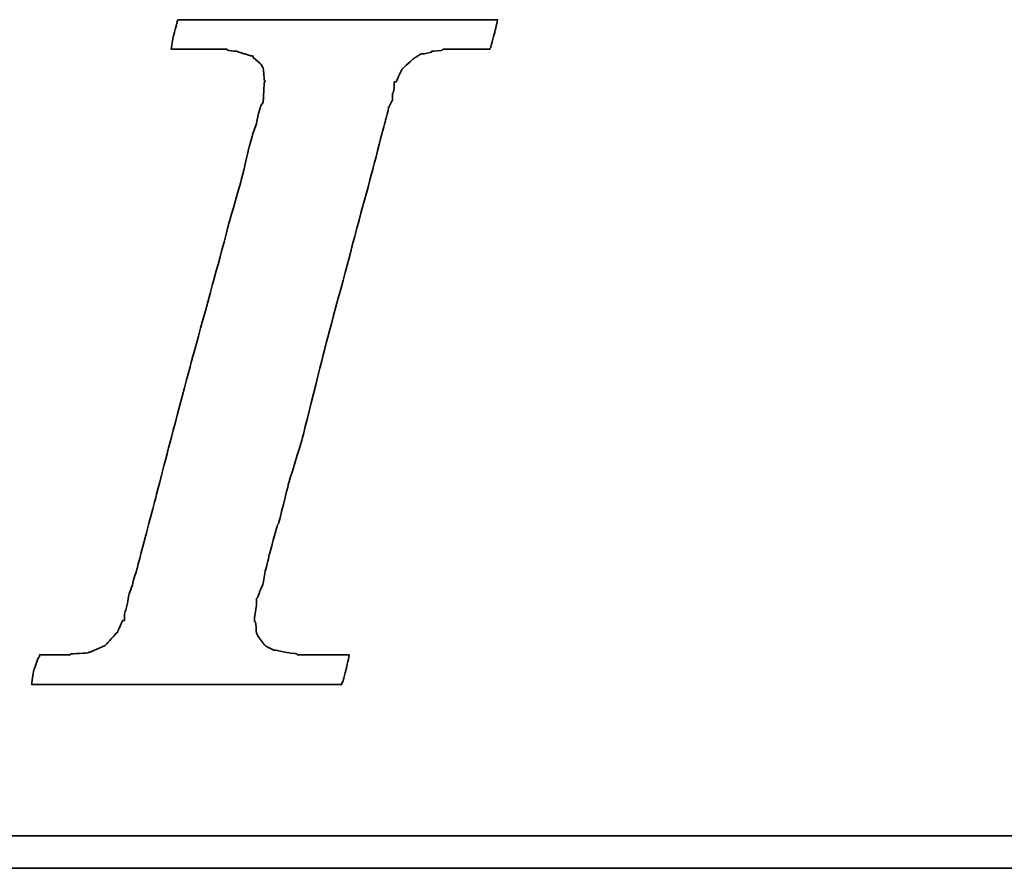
# Model space of a CAD drawing. Header units: millimetres. Extents: x 22 to 201, y 10 to 145.
# Tile 30 of 73: x 177.4 to 178.61, y 89.37 to 90.41. Entities that reach past the tile are written whole.
import ezdxf

# ---------------------------------------------------------------- set-up
doc = ezdxf.new("R2010")
doc.units = ezdxf.units.MM
doc.header["$LTSCALE"] = 0.1
doc.layers.add('DIM', color=4, linetype='CONTINUOUS')
doc.layers.add('layer 1', color=7, linetype='CONTINUOUS')

# ---------------------------------------------------------------- blocks, each defined once
blk = doc.blocks.new('TBI MOTION logo(完整正式版)')
at = {"layer": 'layer 1', "color": 22, "lineweight": 35}
for points, knots in [([(-40.59125, -7.94375), (-40.59125, -7.94375), (-40.97375, -7.94375), (-40.97375, -7.94375), (-40.97375, -7.94375), (-40.97375, -7.94375), (-41.38125, -7.94375), (-41.38125, -7.94375), (-41.38125, -7.94375), (-41.38125, -7.94375), (-41.54875, -7.94375), (-41.54875, -7.94375), (-41.54875, -7.94375), (-41.54875, -7.94375), (-41.59875, -7.94375), (-41.59875, -7.94375), (-41.59875, -7.94375), (-41.59875, -7.94375), (-41.88375, -7.94375), (-41.88375, -7.94375), (-41.88375, -7.94375), (-41.88375, -7.94375), (-41.90875, -7.91875), (-41.90875, -7.91875), (-41.90875, -7.91875), (-41.90875, -7.91875), (-42.19875, -7.87125), (-42.19875, -7.87125), (-42.19875, -7.87125), (-42.19875, -7.87125), (-42.43875, -7.82375), (-42.43875, -7.82375), (-42.43875, -7.82375), (-42.43875, -7.82375), (-42.45875, -7.82375), (-42.45875, -7.82375), (-42.45875, -7.82375), (-42.45875, -7.82375), (-42.48625, -7.82375), (-42.48625, -7.82375), (-42.48625, -7.82375), (-42.48625, -7.82375), (-42.67625, -7.72375), (-42.67625, -7.72375), (-42.67625, -7.72375), (-42.67625, -7.72375), (-42.70125, -7.70375), (-42.70125, -7.70375), (-42.70125, -7.70375), (-42.70125, -7.70375), (-42.72375, -7.67875), (-42.72375, -7.67875), (-42.72375, -7.67875), (-42.72375, -7.67875), (-42.86875, -7.48875), (-42.86875, -7.48875), (-42.86875, -7.48875), (-42.86875, -7.48875), (-42.89375, -7.43875), (-42.89375, -7.43875), (-42.89375, -7.43875), (-42.89375, -7.43875), (-42.91875, -7.38875), (-42.91875, -7.38875), (-42.91875, -7.38875), (-42.91875, -7.38875), (-42.93875, -7.12875), (-42.93875, -7.12875), (-42.93875, -7.12875), (-42.93875, -7.12875), (-42.96375, -7.10375), (-42.96375, -7.10375), (-42.96375, -7.10375), (-42.96375, -7.10375), (-42.96375, -7.05375), (-42.96375, -7.05375), (-42.96375, -7.05375), (-42.96375, -7.05375), (-42.96375, -7.00875), (-42.96375, -7.00875), (-42.96375, -7.00875), (-42.96375, -7.00875), (-42.91875, -6.69625), (-42.91875, -6.69625), (-42.91875, -6.69625), (-42.91875, -6.69625), (-42.91875, -6.62375), (-42.91875, -6.62375), (-42.91875, -6.62375), (-42.91875, -6.62375), (-42.91875, -6.59625), (-42.91875, -6.59625), (-42.91875, -6.59625), (-42.91875, -6.59625), (-42.91875, -6.57375), (-42.91875, -6.57375), (-42.91875, -6.57375), (-42.91875, -6.57375), (-42.91875, -6.52875), (-42.91875, -6.52875), (-42.91875, -6.52875), (-42.91875, -6.52875), (-42.89375, -6.50375), (-42.89375, -6.50375), (-42.89375, -6.50375), (-42.89375, -6.50375), (-42.84375, -6.38375), (-42.84375, -6.38375), (-42.84375, -6.38375), (-42.84375, -6.38375), (-42.84375, -6.35875), (-42.84375, -6.35875), (-42.84375, -6.35875), (-42.84375, -6.35875), (-42.74625, -6.14375), (-42.74625, -6.14375), (-42.74625, -6.14375), (-42.74625, -6.14375), (-42.70125, -5.85375), (-42.70125, -5.85375), (-42.70125, -5.85375), (-42.70125, -5.85375), (-42.60375, -5.47125), (-42.60375, -5.47125), (-42.60375, -5.47125), (-42.60375, -5.47125), (-42.60375, -5.44875), (-42.60375, -5.44875), (-42.60375, -5.44875), (-42.60375, -5.44875), (-42.38875, -4.67875), (-42.38875, -4.67875), (-42.38875, -4.67875), (-42.38875, -4.67875), (-42.36375, -4.65375), (-42.36375, -4.65375), (-42.36375, -4.65375), (-42.36375, -4.65375), (-42.12375, -3.69625), (-42.12375, -3.69625), (-42.12375, -3.69625), (-42.12375, -3.69625), (-42.12375, -3.67374), (-42.12375, -3.67374), (-42.12375, -3.67374), (-42.12375, -3.67374), (-41.78875, -2.59374), (-41.78875, -2.59374), (-41.78875, -2.59374), (-41.78875, -2.59374), (-41.18875, -0.19375), (-41.18875, -0.19375), (-41.18875, -0.19375), (-41.18875, -0.19375), (-40.54375, 2.20624), (-40.54375, 2.20624), (-40.54375, 2.20624), (-40.54375, 2.20624), (-40.25375, 3.30875), (-40.25375, 3.30875), (-40.25375, 3.30875), (-40.25375, 3.30875), (-39.98875, 4.27125), (-39.98875, 4.27125), (-39.98875, 4.27125), (-39.98875, 4.27125), (-39.77375, 5.13125), (-39.77375, 5.13125), (-39.77375, 5.13125), (-39.77375, 5.13125), (-39.67875, 5.47125), (-39.67875, 5.47125), (-39.67875, 5.47125), (-39.67875, 5.47125), (-39.60375, 5.75625), (-39.60375, 5.75625), (-39.60375, 5.75625), (-39.60375, 5.75625), (-39.60375, 5.78125), (-39.60375, 5.78125), (-39.60375, 5.78125), (-39.60375, 5.78125), (-39.50875, 5.97125), (-39.50875, 5.97125), (-39.50875, 5.97125), (-39.50875, 5.97125), (-39.50875, 6.13875), (-39.50875, 6.13875), (-39.50875, 6.13875), (-39.50875, 6.13875), (-39.48625, 6.16625), (-39.48625, 6.16625), (-39.48625, 6.16625), (-39.48625, 6.16625), (-39.46125, 6.28625), (-39.46125, 6.28625), (-39.46125, 6.28625), (-39.46125, 6.28625), (-39.46125, 6.42625), (-39.46125, 6.42625), (-39.46125, 6.42625), (-39.46125, 6.42625), (-39.41375, 6.42625), (-39.41375, 6.42625), (-39.41375, 6.42625), (-39.41375, 6.42625), (-39.29375, 6.69125), (-39.29375, 6.69125), (-39.29375, 6.69125), (-39.29375, 6.69125), (-39.26875, 6.74125), (-39.26875, 6.74125), (-39.26875, 6.74125), (-39.26875, 6.74125), (-39.24375, 6.76625), (-39.24375, 6.76625), (-39.24375, 6.76625), (-39.24375, 6.76625), (-38.98375, 7.00624), (-38.98375, 7.00624), (-38.98375, 7.00624), (-38.98375, 7.00624), (-38.95625, 7.02624), (-38.95625, 7.02624), (-38.95625, 7.02624), (-38.95625, 7.02624), (-38.78875, 7.12624), (-38.78875, 7.12624), (-38.78875, 7.12624), (-38.78875, 7.12624), (-38.76375, 7.12624), (-38.76375, 7.12624), (-38.76375, 7.12624), (-38.76375, 7.12624), (-38.74375, 7.12624), (-38.74375, 7.12624), (-38.74375, 7.12624), (-38.74375, 7.12624), (-38.52875, 7.17125), (-38.52875, 7.17125), (-38.52875, 7.17125), (-38.52875, 7.17125), (-38.52875, 7.19624), (-38.52875, 7.19624), (-38.52875, 7.19624), (-38.52875, 7.19624), (-38.50375, 7.19624), (-38.50375, 7.19624), (-38.50375, 7.19624), (-38.50375, 7.19624), (-38.26125, 7.21875), (-38.26125, 7.21875), (-38.26125, 7.21875), (-38.26125, 7.21875), (-38.23875, 7.24624), (-38.23875, 7.24624), (-38.23875, 7.24624), (-38.23875, 7.24624), (-38.21625, 7.24624), (-38.21625, 7.24624), (-38.21625, 7.24624), (-38.21625, 7.24624), (-38.18875, 7.24624), (-38.18875, 7.24624), (-38.18875, 7.24624), (-38.18875, 7.24624), (-37.90375, 7.24624), (-37.90375, 7.24624), (-37.90375, 7.24624), (-37.90375, 7.24624), (-37.85375, 7.24624), (-37.85375, 7.24624), (-37.85375, 7.24624), (-37.85375, 7.24624), (-37.75875, 7.24624), (-37.75875, 7.24624), (-37.75875, 7.24624), (-37.75875, 7.24624), (-37.42375, 7.24624), (-37.42375, 7.24624), (-37.42375, 7.24624), (-37.42375, 7.24624), (-37.08875, 7.24624), (-37.08875, 7.24624), (-37.08875, 7.24624), (-37.08875, 7.24624), (-37.06375, 7.24624), (-37.06375, 7.24624), (-37.06375, 7.24624), (-37.06375, 7.24624), (-37.06375, 7.26624), (-37.06375, 7.26624), (-37.06375, 7.26624), (-37.06375, 7.26624), (-37.03875, 7.29125), (-37.03875, 7.29125), (-37.03875, 7.29125), (-37.03875, 7.29125), (-37.03875, 7.31625), (-37.03875, 7.31625), (-37.03875, 7.31625), (-37.03875, 7.31625), (-36.94125, 7.67625), (-36.94125, 7.67625), (-36.94125, 7.67625), (-36.94125, 7.67625), (-36.86875, 7.98625), (-36.86875, 7.98625), (-36.86875, 7.98625), (-36.86875, 7.98625), (-36.98875, 7.98625), (-36.98875, 7.98625), (-36.98875, 7.98625), (-36.98875, 7.98625), (-37.42375, 7.98625), (-37.42375, 7.98625), (-37.42375, 7.98625), (-37.42375, 7.98625), (-37.94875, 7.98625), (-37.94875, 7.98625), (-37.94875, 7.98625), (-37.94875, 7.98625), (-38.57375, 7.98625), (-38.57375, 7.98625), (-38.57375, 7.98625), (-38.57375, 7.98625), (-39.29375, 7.98625), (-39.29375, 7.98625), (-39.29375, 7.98625), (-39.29375, 7.98625), (-40.82875, 7.98625), (-40.82875, 7.98625), (-40.82875, 7.98625), (-40.82875, 7.98625), (-42.36375, 7.98625), (-42.36375, 7.98625), (-42.36375, 7.98625), (-42.36375, 7.98625), (-43.08375, 7.98625), (-43.08375, 7.98625), (-43.08375, 7.98625), (-43.08375, 7.98625), (-43.70875, 7.98625), (-43.70875, 7.98625), (-43.70875, 7.98625), (-43.70875, 7.98625), (-44.23375, 7.98625), (-44.23375, 7.98625), (-44.23375, 7.98625), (-44.23375, 7.98625), (-44.66875, 7.98625), (-44.66875, 7.98625), (-44.66875, 7.98625), (-44.66875, 7.98625), (-44.88375, 7.98625), (-44.88375, 7.98625), (-44.88375, 7.98625), (-44.88375, 7.98625), (-44.90875, 7.94125), (-44.90875, 7.94125), (-44.90875, 7.94125), (-44.90875, 7.94125), (-44.90875, 7.91625), (-44.90875, 7.91625), (-44.90875, 7.91625), (-44.90875, 7.91625), (-45.00375, 7.55625), (-45.00375, 7.55625), (-45.00375, 7.55625), (-45.00375, 7.55625), (-45.05375, 7.24624), (-45.05375, 7.24624), (-45.05375, 7.24624), (-45.05375, 7.24624), (-44.61875, 7.24624), (-44.61875, 7.24624), (-44.61875, 7.24624), (-44.61875, 7.24624), (-44.11375, 7.24624), (-44.11375, 7.24624), (-44.11375, 7.24624), (-44.11375, 7.24624), (-43.99375, 7.24624), (-43.99375, 7.24624), (-43.99375, 7.24624), (-43.99375, 7.24624), (-43.94625, 7.24624), (-43.94625, 7.24624), (-43.94625, 7.24624), (-43.94625, 7.24624), (-43.92374, 7.24624), (-43.92374, 7.24624), (-43.92374, 7.24624), (-43.92374, 7.24624), (-43.65875, 7.24624), (-43.65875, 7.24624), (-43.65875, 7.24624), (-43.65875, 7.24624), (-43.63875, 7.21875), (-43.63875, 7.21875), (-43.63875, 7.21875), (-43.63875, 7.21875), (-43.46875, 7.19624), (-43.46875, 7.19624), (-43.46875, 7.19624), (-43.46875, 7.19624), (-43.39875, 7.19624), (-43.39875, 7.19624), (-43.39875, 7.19624), (-43.39875, 7.19624), (-43.37125, 7.17125), (-43.37125, 7.17125), (-43.37125, 7.17125), (-43.37125, 7.17125), (-43.34875, 7.17125), (-43.34875, 7.17125), (-43.34875, 7.17125), (-43.34875, 7.17125), (-43.20375, 7.12624), (-43.20375, 7.12624), (-43.20375, 7.12624), (-43.20375, 7.12624), (-43.05875, 7.07624), (-43.05875, 7.07624), (-43.05875, 7.07624), (-43.05875, 7.07624), (-43.01375, 7.07624), (-43.01375, 7.07624), (-43.01375, 7.07624), (-43.01375, 7.07624), (-42.98875, 7.02624), (-42.98875, 7.02624), (-42.98875, 7.02624), (-42.98875, 7.02624), (-42.79875, 6.86125), (-42.79875, 6.86125), (-42.79875, 6.86125), (-42.79875, 6.86125), (-42.77375, 6.81125), (-42.77375, 6.81125), (-42.77375, 6.81125), (-42.77375, 6.81125), (-42.74625, 6.76625), (-42.74625, 6.76625), (-42.74625, 6.76625), (-42.74625, 6.76625), (-42.72375, 6.47625), (-42.72375, 6.47625), (-42.72375, 6.47625), (-42.72375, 6.47625), (-42.70125, 6.45124), (-42.70125, 6.45124), (-42.70125, 6.45124), (-42.70125, 6.45124), (-42.70125, 6.42625), (-42.70125, 6.42625), (-42.70125, 6.42625), (-42.70125, 6.42625), (-42.72375, 6.40625), (-42.72375, 6.40625), (-42.72375, 6.40625), (-42.72375, 6.40625), (-42.74625, 5.97125), (-42.74625, 5.97125), (-42.74625, 5.97125), (-42.74625, 5.97125), (-42.74625, 5.94625), (-42.74625, 5.94625), (-42.74625, 5.94625), (-42.74625, 5.94625), (-42.74625, 5.92625), (-42.74625, 5.92625), (-42.74625, 5.92625), (-42.74625, 5.92625), (-42.77375, 5.87625), (-42.77375, 5.87625), (-42.77375, 5.87625), (-42.77375, 5.87625), (-42.81875, 5.80625), (-42.81875, 5.80625), (-42.81875, 5.80625), (-42.81875, 5.80625), (-42.86875, 5.63625), (-42.86875, 5.63625), (-42.86875, 5.63625), (-42.86875, 5.63625), (-42.91875, 5.39625), (-42.91875, 5.39625), (-42.91875, 5.39625), (-42.91875, 5.39625), (-42.91875, 5.37124), (-42.91875, 5.37124), (-42.91875, 5.37124), (-42.91875, 5.37124), (-43.01375, 5.10874), (-43.01375, 5.10874), (-43.01375, 5.10874), (-43.01375, 5.10874), (-43.10875, 4.77124), (-43.10875, 4.77124), (-43.10875, 4.77124), (-43.10875, 4.77124), (-43.29875, 3.95625), (-43.29875, 3.95625), (-43.29875, 3.95625), (-43.29875, 3.95625), (-43.58875, 2.95125), (-43.58875, 2.95125), (-43.58875, 2.95125), (-43.58875, 2.95125), (-43.87375, 1.87125), (-43.87375, 1.87125), (-43.87375, 1.87125), (-43.87375, 1.87125), (-44.52625, -0.50374), (-44.52625, -0.50374), (-44.52625, -0.50374), (-44.52625, -0.50374), (-45.14875, -2.85375), (-45.14875, -2.85375), (-45.14875, -2.85375), (-45.14875, -2.85375), (-45.43375, -3.95875), (-45.43375, -3.95875), (-45.43375, -3.95875), (-45.43375, -3.95875), (-45.69875, -4.96875), (-45.69875, -4.96875), (-45.69875, -4.96875), (-45.69875, -4.96875), (-45.91375, -5.78375), (-45.91375, -5.78375), (-45.91375, -5.78375), (-45.91375, -5.78375), (-46.01375, -6.11875), (-46.01375, -6.11875), (-46.01375, -6.11875), (-46.01375, -6.11875), (-46.01375, -6.14375), (-46.01375, -6.14375), (-46.01375, -6.14375), (-46.01375, -6.14375), (-46.10875, -6.40875), (-46.10875, -6.40875), (-46.10875, -6.40875), (-46.10875, -6.40875), (-46.15375, -6.64875), (-46.15375, -6.64875), (-46.15375, -6.64875), (-46.15375, -6.64875), (-46.20375, -6.83875), (-46.20375, -6.83875), (-46.20375, -6.83875), (-46.20375, -6.83875), (-46.22875, -6.93375), (-46.22875, -6.93375), (-46.22875, -6.93375), (-46.22875, -6.93375), (-46.22875, -7.07875), (-46.22875, -7.07875), (-46.22875, -7.07875), (-46.22875, -7.07875), (-46.27375, -7.07875), (-46.27375, -7.07875), (-46.27375, -7.07875), (-46.27375, -7.07875), (-46.39375, -7.34375), (-46.39375, -7.34375), (-46.39375, -7.34375), (-46.39375, -7.34375), (-46.39375, -7.36875), (-46.39375, -7.36875), (-46.39375, -7.36875), (-46.39375, -7.36875), (-46.42125, -7.38875), (-46.42125, -7.38875), (-46.42125, -7.38875), (-46.42125, -7.38875), (-46.68375, -7.67875), (-46.68375, -7.67875), (-46.68375, -7.67875), (-46.68375, -7.67875), (-46.70875, -7.70375), (-46.70875, -7.70375), (-46.70875, -7.70375), (-46.70875, -7.70375), (-46.75375, -7.72375), (-46.75375, -7.72375), (-46.75375, -7.72375), (-46.75375, -7.72375), (-47.08875, -7.87125), (-47.08875, -7.87125), (-47.08875, -7.87125), (-47.08875, -7.87125), (-47.11625, -7.87125), (-47.11625, -7.87125), (-47.11625, -7.87125), (-47.11625, -7.87125), (-47.13875, -7.89375), (-47.13875, -7.89375), (-47.13875, -7.89375), (-47.13875, -7.89375), (-47.56875, -7.91875), (-47.56875, -7.91875), (-47.56875, -7.91875), (-47.56875, -7.91875), (-47.59625, -7.94375), (-47.59625, -7.94375), (-47.59625, -7.94375), (-47.59625, -7.94375), (-47.64375, -7.94375), (-47.64375, -7.94375), (-47.64375, -7.94375), (-47.64375, -7.94375), (-47.73625, -7.94375), (-47.73625, -7.94375), (-47.73625, -7.94375), (-47.73625, -7.94375), (-48.07375, -7.94375), (-48.07375, -7.94375), (-48.07375, -7.94375), (-48.07375, -7.94375), (-48.36125, -7.94375), (-48.36125, -7.94375), (-48.36125, -7.94375), (-48.36125, -7.94375), (-48.36125, -7.96625), (-48.36125, -7.96625), (-48.36125, -7.96625), (-48.36125, -7.96625), (-48.36125, -7.99125), (-48.36125, -7.99125), (-48.36125, -7.99125), (-48.36125, -7.99125), (-48.38875, -8.01375), (-48.38875, -8.01375), (-48.38875, -8.01375), (-48.38875, -8.01375), (-48.50875, -8.34875), (-48.50875, -8.34875), (-48.50875, -8.34875), (-48.50875, -8.34875), (-48.55375, -8.68625), (-48.55375, -8.68625), (-48.55375, -8.68625), (-48.55375, -8.68625), (-48.45875, -8.68625), (-48.45875, -8.68625), (-48.45875, -8.68625), (-48.45875, -8.68625), (-48.07375, -8.68625), (-48.07375, -8.68625), (-48.07375, -8.68625), (-48.07375, -8.68625), (-47.52375, -8.68625), (-47.52375, -8.68625), (-47.52375, -8.68625), (-47.52375, -8.68625), (-46.92375, -8.68625), (-46.92375, -8.68625), (-46.92375, -8.68625), (-46.92375, -8.68625), (-46.25375, -8.68625), (-46.25375, -8.68625), (-46.25375, -8.68625), (-46.25375, -8.68625), (-46.20375, -8.68625), (-46.20375, -8.68625), (-46.20375, -8.68625), (-46.20375, -8.68625), (-44.71375, -8.68625), (-44.71375, -8.68625), (-44.71375, -8.68625), (-44.71375, -8.68625), (-43.22875, -8.68625), (-43.22875, -8.68625), (-43.22875, -8.68625), (-43.22875, -8.68625), (-42.55875, -8.68625), (-42.55875, -8.68625), (-42.55875, -8.68625), (-42.55875, -8.68625), (-42.50875, -8.68625), (-42.50875, -8.68625), (-42.50875, -8.68625), (-42.50875, -8.68625), (-41.93375, -8.68625), (-41.93375, -8.68625), (-41.93375, -8.68625), (-41.93375, -8.68625), (-41.38125, -8.68625), (-41.38125, -8.68625), (-41.38125, -8.68625), (-41.38125, -8.68625), (-40.97375, -8.68625), (-40.97375, -8.68625), (-40.97375, -8.68625), (-40.97375, -8.68625), (-40.78125, -8.68625), (-40.78125, -8.68625), (-40.78125, -8.68625), (-40.78125, -8.68625), (-40.78125, -8.63875), (-40.78125, -8.63875), (-40.78125, -8.63875), (-40.78125, -8.63875), (-40.75875, -8.63875), (-40.75875, -8.63875), (-40.75875, -8.63875), (-40.75875, -8.63875), (-40.66375, -8.27875), (-40.66375, -8.27875), (-40.66375, -8.27875), (-40.66375, -8.27875), (-40.59125, -7.94375), (-40.59125, -7.94375)], [0, 0, 0, 0, 0.00558659, 0.00558659, 0.00558659, 0.0055866, 0.01117318, 0.01117318, 0.01117318, 0.01117319, 0.01675978, 0.01675978, 0.01675978, 0.01675979, 0.02234637, 0.02234637, 0.02234637, 0.02234638, 0.02793296, 0.02793296, 0.02793296, 0.02793297, 0.03351955, 0.03351955, 0.03351955, 0.03351956, 0.03910615, 0.03910615, 0.03910615, 0.03910616, 0.04469274, 0.04469274, 0.04469274, 0.04469275, 0.05027933, 0.05027933, 0.05027933, 0.05027934, 0.05586592, 0.05586592, 0.05586592, 0.05586593, 0.06145251, 0.06145251, 0.06145251, 0.06145252, 0.06703911, 0.06703911, 0.06703911, 0.06703912, 0.0726257, 0.0726257, 0.0726257, 0.07262571, 0.07821229, 0.07821229, 0.07821229, 0.0782123, 0.08379888, 0.08379888, 0.08379888, 0.08379889, 0.08938547, 0.08938547, 0.08938547, 0.08938548, 0.09497207, 0.09497207, 0.09497207, 0.09497208, 0.10055866, 0.10055866, 0.10055866, 0.10055867, 0.10614525, 0.10614525, 0.10614525, 0.10614526, 0.11173184, 0.11173184, 0.11173184, 0.11173185, 0.11731844, 0.11731844, 0.11731844, 0.11731845, 0.12290503, 0.12290503, 0.12290503, 0.12290504, 0.12849162, 0.12849162, 0.12849162, 0.12849163, 0.13407821, 0.13407821, 0.13407821, 0.13407822, 0.1396648, 0.1396648, 0.1396648, 0.13966481, 0.1452514, 0.1452514, 0.1452514, 0.14525141, 0.15083799, 0.15083799, 0.15083799, 0.150838, 0.15642458, 0.15642458, 0.15642458, 0.15642459, 0.16201117, 0.16201117, 0.16201117, 0.16201118, 0.16759777, 0.16759777, 0.16759777, 0.16759778, 0.17318436, 0.17318436, 0.17318436, 0.17318437, 0.17877095, 0.17877095, 0.17877095, 0.17877096, 0.18435754, 0.18435754, 0.18435754, 0.18435755, 0.18994413, 0.18994413, 0.18994413, 0.18994414, 0.19553073, 0.19553073, 0.19553073, 0.19553074, 0.20111732, 0.20111732, 0.20111732, 0.20111733, 0.20670391, 0.20670391, 0.20670391, 0.20670392, 0.2122905, 0.2122905, 0.2122905, 0.21229051, 0.21787709, 0.21787709, 0.21787709, 0.2178771, 0.22346369, 0.22346369, 0.22346369, 0.2234637, 0.22905028, 0.22905028, 0.22905028, 0.22905029, 0.23463687, 0.23463687, 0.23463687, 0.23463688, 0.24022346, 0.24022346, 0.24022346, 0.24022347, 0.24581006, 0.24581006, 0.24581006, 0.24581007, 0.25139665, 0.25139665, 0.25139665, 0.25139666, 0.25698324, 0.25698324, 0.25698324, 0.25698325, 0.26256983, 0.26256983, 0.26256983, 0.26256984, 0.26815642, 0.26815642, 0.26815642, 0.26815643, 0.27374302, 0.27374302, 0.27374302, 0.27374303, 0.27932961, 0.27932961, 0.27932961, 0.27932962, 0.2849162, 0.2849162, 0.2849162, 0.28491621, 0.29050279, 0.29050279, 0.29050279, 0.2905028, 0.29608939, 0.29608939, 0.29608939, 0.2960894, 0.30167598, 0.30167598, 0.30167598, 0.30167599, 0.30726257, 0.30726257, 0.30726257, 0.30726258, 0.31284916, 0.31284916, 0.31284916, 0.31284917, 0.31843575, 0.31843575, 0.31843575, 0.31843576, 0.32402235, 0.32402235, 0.32402235, 0.32402236, 0.32960894, 0.32960894, 0.32960894, 0.32960895, 0.33519553, 0.33519553, 0.33519553, 0.33519554, 0.34078212, 0.34078212, 0.34078212, 0.34078213, 0.34636872, 0.34636872, 0.34636872, 0.34636873, 0.35195531, 0.35195531, 0.35195531, 0.35195532, 0.3575419, 0.3575419, 0.3575419, 0.35754191, 0.36312849, 0.36312849, 0.36312849, 0.3631285, 0.36871508, 0.36871508, 0.36871508, 0.36871509, 0.37430168, 0.37430168, 0.37430168, 0.37430169, 0.37988827, 0.37988827, 0.37988827, 0.37988828, 0.38547486, 0.38547486, 0.38547486, 0.38547487, 0.39106145, 0.39106145, 0.39106145, 0.39106146, 0.39664804, 0.39664804, 0.39664804, 0.39664805, 0.40223464, 0.40223464, 0.40223464, 0.40223465, 0.40782123, 0.40782123, 0.40782123, 0.40782124, 0.41340782, 0.41340782, 0.41340782, 0.41340783, 0.41899441, 0.41899441, 0.41899441, 0.41899442, 0.42458101, 0.42458101, 0.42458101, 0.42458102, 0.4301676, 0.4301676, 0.4301676, 0.43016761, 0.43575419, 0.43575419, 0.43575419, 0.4357542, 0.44134078, 0.44134078, 0.44134078, 0.44134079, 0.44692737, 0.44692737, 0.44692737, 0.44692738, 0.45251397, 0.45251397, 0.45251397, 0.45251398, 0.45810056, 0.45810056, 0.45810056, 0.45810057, 0.46368715, 0.46368715, 0.46368715, 0.46368716, 0.46927374, 0.46927374, 0.46927374, 0.46927375, 0.47486034, 0.47486034, 0.47486034, 0.47486035, 0.48044693, 0.48044693, 0.48044693, 0.48044694, 0.48603352, 0.48603352, 0.48603352, 0.48603353, 0.49162011, 0.49162011, 0.49162011, 0.49162012, 0.4972067, 0.4972067, 0.4972067, 0.49720671, 0.5027933, 0.5027933, 0.5027933, 0.50279331, 0.50837989, 0.50837989, 0.50837989, 0.5083799, 0.51396648, 0.51396648, 0.51396648, 0.51396649, 0.51955307, 0.51955307, 0.51955307, 0.51955308, 0.52513966, 0.52513966, 0.52513966, 0.52513967, 0.53072626, 0.53072626, 0.53072626, 0.53072627, 0.53631285, 0.53631285, 0.53631285, 0.53631286, 0.54189944, 0.54189944, 0.54189944, 0.54189945, 0.54748603, 0.54748603, 0.54748603, 0.54748604, 0.55307263, 0.55307263, 0.55307263, 0.55307264, 0.55865922, 0.55865922, 0.55865922, 0.55865923, 0.56424581, 0.56424581, 0.56424581, 0.56424582, 0.5698324, 0.5698324, 0.5698324, 0.56983241, 0.57541899, 0.57541899, 0.57541899, 0.575419, 0.58100559, 0.58100559, 0.58100559, 0.5810056, 0.58659218, 0.58659218, 0.58659218, 0.58659219, 0.59217877, 0.59217877, 0.59217877, 0.59217878, 0.59776536, 0.59776536, 0.59776536, 0.59776537, 0.60335196, 0.60335196, 0.60335196, 0.60335197, 0.60893855, 0.60893855, 0.60893855, 0.60893856, 0.61452514, 0.61452514, 0.61452514, 0.61452515, 0.62011173, 0.62011173, 0.62011173, 0.62011174, 0.62569832, 0.62569832, 0.62569832, 0.62569833, 0.63128492, 0.63128492, 0.63128492, 0.63128493, 0.63687151, 0.63687151, 0.63687151, 0.63687152, 0.6424581, 0.6424581, 0.6424581, 0.64245811, 0.64804469, 0.64804469, 0.64804469, 0.6480447, 0.65363128, 0.65363128, 0.65363128, 0.65363129, 0.65921788, 0.65921788, 0.65921788, 0.65921789, 0.66480447, 0.66480447, 0.66480447, 0.66480448, 0.67039106, 0.67039106, 0.67039106, 0.67039107, 0.67597765, 0.67597765, 0.67597765, 0.67597766, 0.68156425, 0.68156425, 0.68156425, 0.68156426, 0.68715084, 0.68715084, 0.68715084, 0.68715085, 0.69273743, 0.69273743, 0.69273743, 0.69273744, 0.69832402, 0.69832402, 0.69832402, 0.69832403, 0.70391061, 0.70391061, 0.70391061, 0.70391062, 0.70949721, 0.70949721, 0.70949721, 0.70949722, 0.7150838, 0.7150838, 0.7150838, 0.71508381, 0.72067039, 0.72067039, 0.72067039, 0.7206704, 0.72625698, 0.72625698, 0.72625698, 0.72625699, 0.73184358, 0.73184358, 0.73184358, 0.73184359, 0.73743017, 0.73743017, 0.73743017, 0.73743018, 0.74301676, 0.74301676, 0.74301676, 0.74301677, 0.74860335, 0.74860335, 0.74860335, 0.74860336, 0.75418994, 0.75418994, 0.75418994, 0.75418995, 0.75977654, 0.75977654, 0.75977654, 0.75977655, 0.76536313, 0.76536313, 0.76536313, 0.76536314, 0.77094972, 0.77094972, 0.77094972, 0.77094973, 0.77653631, 0.77653631, 0.77653631, 0.77653632, 0.78212291, 0.78212291, 0.78212291, 0.78212292, 0.7877095, 0.7877095, 0.7877095, 0.78770951, 0.79329609, 0.79329609, 0.79329609, 0.7932961, 0.79888268, 0.79888268, 0.79888268, 0.79888269, 0.80446927, 0.80446927, 0.80446927, 0.80446928, 0.81005587, 0.81005587, 0.81005587, 0.81005588, 0.81564246, 0.81564246, 0.81564246, 0.81564247, 0.82122905, 0.82122905, 0.82122905, 0.82122906, 0.82681564, 0.82681564, 0.82681564, 0.82681565, 0.83240223, 0.83240223, 0.83240223, 0.83240224, 0.83798883, 0.83798883, 0.83798883, 0.83798884, 0.84357542, 0.84357542, 0.84357542, 0.84357543, 0.84916201, 0.84916201, 0.84916201, 0.84916202, 0.8547486, 0.8547486, 0.8547486, 0.85474861, 0.8603352, 0.8603352, 0.8603352, 0.86033521, 0.86592179, 0.86592179, 0.86592179, 0.8659218, 0.87150838, 0.87150838, 0.87150838, 0.87150839, 0.87709497, 0.87709497, 0.87709497, 0.87709498, 0.88268156, 0.88268156, 0.88268156, 0.88268157, 0.88826816, 0.88826816, 0.88826816, 0.88826817, 0.89385475, 0.89385475, 0.89385475, 0.89385476, 0.89944134, 0.89944134, 0.89944134, 0.89944135, 0.90502793, 0.90502793, 0.90502793, 0.90502794, 0.91061453, 0.91061453, 0.91061453, 0.91061454, 0.91620112, 0.91620112, 0.91620112, 0.91620113, 0.92178771, 0.92178771, 0.92178771, 0.92178772, 0.9273743, 0.9273743, 0.9273743, 0.92737431, 0.93296089, 0.93296089, 0.93296089, 0.9329609, 0.93854749, 0.93854749, 0.93854749, 0.9385475, 0.94413408, 0.94413408, 0.94413408, 0.94413409, 0.94972067, 0.94972067, 0.94972067, 0.94972068, 0.95530726, 0.95530726, 0.95530726, 0.95530727, 0.96089385, 0.96089385, 0.96089385, 0.96089386, 0.96648045, 0.96648045, 0.96648045, 0.96648046, 0.97206704, 0.97206704, 0.97206704, 0.97206705, 0.97765363, 0.97765363, 0.97765363, 0.97765364, 0.98324022, 0.98324022, 0.98324022, 0.98324023, 0.98882682, 0.98882682, 0.98882682, 0.98882683, 0.99441341, 0.99441341, 0.99441341, 0.99441342, 1, 1, 1, 1]), ([(75.90875, -9.47875), (75.90875, -9.47875), (75.90875, -12.28625), (75.90875, -12.28625), (75.90875, -12.28625), (75.90875, -12.28625), (75.90875, -12.47875), (75.90875, -12.47875), (75.90875, -12.47875), (75.90875, -12.47875), (75.71625, -12.47875), (75.71625, -12.47875), (75.71625, -12.47875), (75.71625, -12.47875), (-88.32875, -12.47875), (-88.32875, -12.47875), (-88.32875, -12.47875), (-88.32875, -12.47875), (-88.32875, -13.29375), (-88.32875, -13.29375), (-88.32875, -13.29375), (-88.32875, -13.29375), (82.89125, -13.29375), (82.89125, -13.29375), (82.89125, -13.29375), (82.89125, -13.29375), (75.90875, -9.47875), (75.90875, -9.47875)], [0, 0, 0, 0, 0.14285714, 0.14285714, 0.14285714, 0.14285715, 0.28571429, 0.28571429, 0.28571429, 0.2857143, 0.42857143, 0.42857143, 0.42857143, 0.42857144, 0.57142857, 0.57142857, 0.57142857, 0.57142858, 0.71428571, 0.71428571, 0.71428571, 0.71428572, 0.85714286, 0.85714286, 0.85714286, 0.85714287, 1, 1, 1, 1])]:
    blk.add_open_spline(points, degree=3, knots=knots, dxfattribs=at)

msp = doc.modelspace()

# ---------------------------------------------------------------- block references
at = {"layer": 'DIM', "color": 7, "xscale": 0.0490385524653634, "yscale": 0.0490385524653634, "zscale": 0.0490385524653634}
msp.add_blockref('TBI MOTION logo(完整正式版)', (179.7938, 90.0222), dxfattribs=at)

doc.saveas('drawing.dxf')
